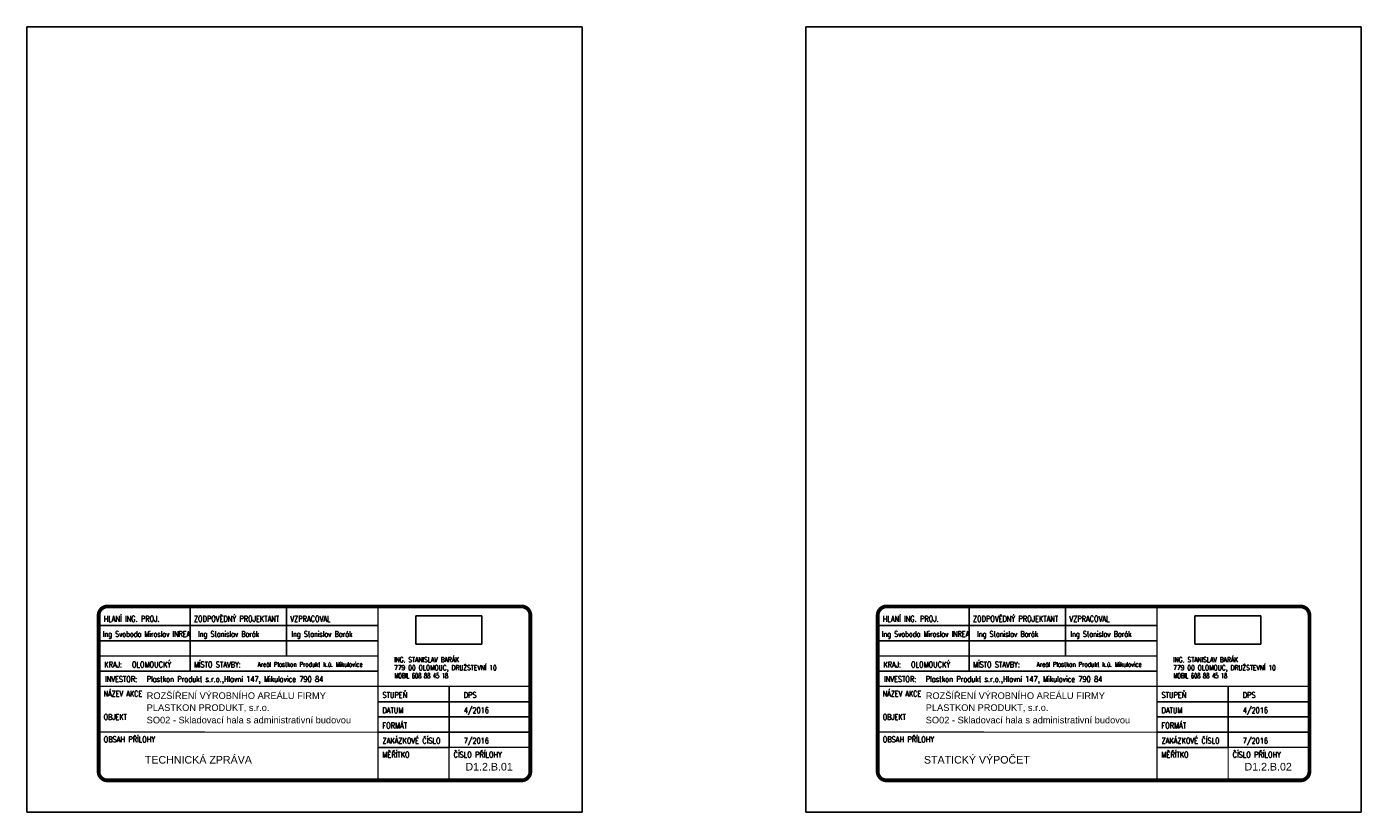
# Model space of a CAD drawing. Header units: millimetres. Extents: x -15255 to 382697, y -199968 to 116742.
# Tile 27 of 40: x 188791 to 239239, y -64111 to -34411. Entities that reach past the tile are written whole.
import ezdxf

# ---------------------------------------------------------------- set-up
doc = ezdxf.new("R2010")
doc.units = ezdxf.units.MM
doc.header["$LTSCALE"] = 50
doc.layers.add('POPIS', color=6, linetype='Continuous')
doc.styles.add('Arial', font='ARIAL.TTF', dxfattribs={"width": 0.8})
doc.styles.add('STATIKA', font='ROMANS.SHX')
picture_1 = doc.add_image_def('image1.jpg', size_in_pixel=(945, 405))

# ---------------------------------------------------------------- blocks, each defined once
blk = doc.blocks.new('A$C7C0A6E1A')
at = {"color": 7, "style": 'STATIKA'}
for s, width, p in [('779 00 OLOMOUC, DRUŽSTEVNÍ 10', 0.7, (-38, 606)), ('ING. STANISLAV BARÁK', 0.7, (-38, 1206)), ('MOBIL 608 88 45 18', 0.6, (-1, 0))]:
    blk.add_text(s, height=384, dxfattribs=dict(at, width=width)).set_placement(p)
image = blk.add_image(picture_1, insert=(1597, 2576), size_in_units=(5000, 2143))
image.dxf.flags = 7

msp = doc.modelspace()

# ---------------------------------------------------------------- linework, layer by layer
for p, q in [((209791, -34411.3), (188791, -34411.3)), ((188791, -34411.3), (188791, -64111.3)), ((209791, -34411.3), (209791, -64111.3)), ((239239, -34411.3), (218239, -34411.3)), ((218239, -34411.3), (218239, -64111.3)), ((239239, -34411.3), (239239, -64111.3)), ((204758.2, -61656.8), (202070.3, -61656.7)), ((234206.1, -61656.8), (231518.2, -61656.7)), ((209791, -64111.3), (188791, -64111.3)), ((239239, -64111.3), (218239, -64111.3))]:
    msp.add_line(p, q)
at = {"color": 7}
for p, q in [((194966.1, -56376.6), (194966.1, -58200.6)), ((198614.1, -56376.6), (198614.1, -58200.6)), ((224414.1, -56376.6), (224414.1, -58200.6)), ((228062.1, -56376.6), (228062.1, -58200.6)), ((191557.5, -57048.6), (202070.3, -57048.6)), ((221005.4, -57048.6), (231518.2, -57048.6)), ((191557.5, -57624.6), (202070.3, -57624.6)), ((221005.4, -57624.6), (231518.2, -57624.6)), ((194966.1, -58200.6), (194966.1, -58776.6)), ((224414.1, -58200.6), (224414.1, -58776.6)), ((191510.3, -58776.6), (202070.3, -58776.6)), ((220958.2, -58776.6), (231518.2, -58776.6)), ((204758.2, -61656.8), (204758.2, -59352.7)), ((204758.2, -61656.8), (204758.2, -59352.7)), ((234206.1, -61656.8), (234206.1, -59352.7)), ((234206.1, -61656.8), (234206.1, -59352.7)), ((207830.3, -59928.6), (202070.2, -59928.6)), ((237278.2, -59928.6), (231518.1, -59928.6)), ((207830.3, -60504.6), (202070.2, -60504.6)), ((237278.2, -60504.6), (231518.1, -60504.6)), ((207830.3, -61080.6), (202070.2, -61080.6)), ((237278.2, -61080.6), (231518.2, -61080.6))]:
    msp.add_line(p, q, dxfattribs=at)
at = {"color": 2, "const_width": 144}
for points in [[(191510.3, -56664.6), (191510.3, -62568.6, 0.4142136), (191846.3, -62904.6), (207494.3, -62904.6, 0.4142136), (207830.3, -62568.6), (207830.3, -56664.6, 0.4142136), (207494.3, -56328.6), (191846.3, -56328.6, 0.4142136)], [(220958.2, -56664.6), (220958.2, -62568.6, 0.4142136), (221294.2, -62904.6), (236942.2, -62904.6, 0.4142136), (237278.2, -62568.6), (237278.2, -56664.6, 0.4142136), (236942.2, -56328.6), (221294.2, -56328.6, 0.4142136)]]:
    msp.add_lwpolyline(points, format="xyb", close=True, dxfattribs=at)
at = {"color": 2, "const_width": 48}
for points in [[(191510.1, -59352.6), (202070.1, -59352.6), (202070.1, -56328.6)], [(220958.1, -59352.6), (231518.1, -59352.6), (231518.1, -56328.6)], [(191510.3, -58200.6), (202070.3, -58200.6)], [(220958.2, -58200.6), (231518.2, -58200.6)], [(202070.3, -62904.6), (202070.1, -59352.6), (207830.3, -59352.6)], [(231518.2, -62904.6), (231518.1, -59352.6), (237278.2, -59352.6)], [(202070.3, -61080.6), (191510.3, -61080.1)], [(231518.2, -61080.6), (220958.2, -61080.1)], [(207830.3, -61656.7), (204758.2, -61656.8), (204758.2, -62904.7)], [(237278.2, -61656.7), (234206.1, -61656.8), (234206.1, -62904.7)]]:
    msp.add_lwpolyline(points, dxfattribs=at)

# ---------------------------------------------------------------- block references
at = {"layer": 'POPIS', "xscale": 0.5, "yscale": 0.5, "zscale": 0.5}
for p in [(202697.5, -59044.1), (232145.5, -59044.1)]:
    msp.add_blockref('A$C7C0A6E1A', p, dxfattribs=at)

# ---------------------------------------------------------------- texts
at = {"color": 2, "style": 'STATIKA'}
for s, width, p in [('HLANÍ ING. PROJ.', 0.8, (191701.5, -56904.6)), ('ZODPOVĚDNÝ PROJEKTANT', 0.8, (195110.1, -56904.6)), ('VZPRACOVAL', 0.8, (198758.1, -56904.6)), ('HLANÍ ING. PROJ.', 0.8, (221149.4, -56904.6)), ('ZODPOVĚDNÝ PROJEKTANT', 0.8, (224558.1, -56904.6)), ('VZPRACOVAL', 0.8, (228206.1, -56904.6)), ('Ing Svoboda Miroslav INREA', 0.7, (191663.9, -57480.6)), ('Ing Stanislav Barák', 0.7, (195268.4, -57480.6)), ('Ing Stanislav Barák', 0.7, (198795.1, -57480.6)), ('Ing Svoboda Miroslav INREA', 0.7, (221111.8, -57480.6)), ('Ing Stanislav Barák', 0.7, (224716.3, -57480.6)), ('Ing Stanislav Barák', 0.7, (228243.1, -57480.6)), ('KRAJ:', 0.8, (191723.7, -58632.6)), ('MÍSTO STAVBY:', 0.8, (195110.1, -58632.6)), ('KRAJ:', 0.8, (221171.6, -58632.6)), ('MÍSTO STAVBY:', 0.8, (224558.1, -58632.6)), ('INVESTOR:', 0.8, (191750.1, -59184.6)), ('Plastkon Produkt s.r.o.,Hlavní 147, Mikulovice 790 84', 0.8, (193327.4, -59184.6)), ('INVESTOR:', 0.8, (221198.1, -59184.6)), ('Plastkon Produkt s.r.o.,Hlavní 147, Mikulovice 790 84', 0.8, (222775.3, -59184.6)), ('NÁZEV AKCE', 0.7, (191702.1, -59736.6)), ('STUPEŇ', 0.8, (202238.2, -59784.6)), ('NÁZEV AKCE', 0.7, (221150.1, -59736.6)), ('STUPEŇ', 0.8, (231686.1, -59784.6)), ('DPS', 0.8, (205310.2, -59784.6)), ('DPS', 0.8, (234758.2, -59784.6)), ('OBJEKT', 0.7, (191702.1, -60616.6)), ('DATUM', 0.8, (202238.2, -60360.6)), ('OBJEKT', 0.7, (221150.1, -60616.6)), ('DATUM', 0.8, (231686.1, -60360.6)), ('FORMÁT', 0.8, (202238.2, -60936.6)), ('FORMÁT', 0.8, (231686.2, -60936.6)), ('OBSAH PŘÍLOHY', 0.8, (191702.2, -61464.1)), ('ZAKÁZKOVÉ ČÍSLO', 0.8, (202238.3, -61512.7)), ('OBSAH PŘÍLOHY', 0.8, (221150.2, -61464.1)), ('ZAKÁZKOVÉ ČÍSLO', 0.8, (231686.2, -61512.7)), ('MĚŘÍTKO', 0.8, (202238.3, -62040.7)), ('ČÍSLO PŘÍLOHY', 0.8, (204926.2, -62040.8)), ('MĚŘÍTKO', 0.8, (231686.2, -62040.7)), ('ČÍSLO PŘÍLOHY', 0.8, (234374.1, -62040.8))]:
    msp.add_text(s, height=216, dxfattribs=dict(at, width=width)).set_placement(p)
at = {"color": 2, "style": 'STATIKA', "width": 0.8}
for s, height, p in [('OLOMOUCKÝ', 216, (192769.3, -58632.6)), ('Areál Plastkon Produkt k.ú. Mikulovice', 172.8, (197521.1, -58605.9)), ('OLOMOUCKÝ', 216, (222217.2, -58632.6)), ('Areál Plastkon Produkt k.ú. Mikulovice', 172.8, (226969.1, -58605.9)), ('4/2016', 216, (205310.3, -60360.6)), ('4/2016', 216, (234758.2, -60360.6)), ('7/2016', 216, (205310.3, -61512.6)), ('7/2016', 216, (234758.2, -61512.6))]:
    msp.add_text(s, height=height, rotation=0, dxfattribs=at).set_placement(p)
at = {"layer": 'POPIS', "color": 6, "style": 'Arial'}
for s, height, p in [('ROZŠÍŘENÍ VÝROBNÍHO AREÁLU FIRMY', 250, (193327.4, -59827.1)), ('ROZŠÍŘENÍ VÝROBNÍHO AREÁLU FIRMY', 250, (222775.3, -59827.1)), ('TECHNICKÁ ZPRÁVA', 288, (193258.6, -62269.1)), ('STATICKÝ VÝPOČET', 288, (222706.6, -62269.1)), ('D1.2.B.01', 288, (205375.7, -62530.9)), ('D1.2.B.02', 288, (234823.7, -62530.9))]:
    msp.add_text(s, height=height, rotation=0, dxfattribs=at).set_placement(p)
for s, p in [('PLASTKON PRODUKT, s.r.o.', (193327.4, -60279.3)), ('PLASTKON PRODUKT, s.r.o.', (222775.3, -60279.3)), ('SO02 - Skladovací hala s administrativní budovou', (193327.4, -60749.3)), ('SO02 - Skladovací hala s administrativní budovou', (222775.3, -60749.3))]:
    msp.add_text(s, height=250, dxfattribs=at).set_placement(p)

doc.saveas('drawing.dxf')
